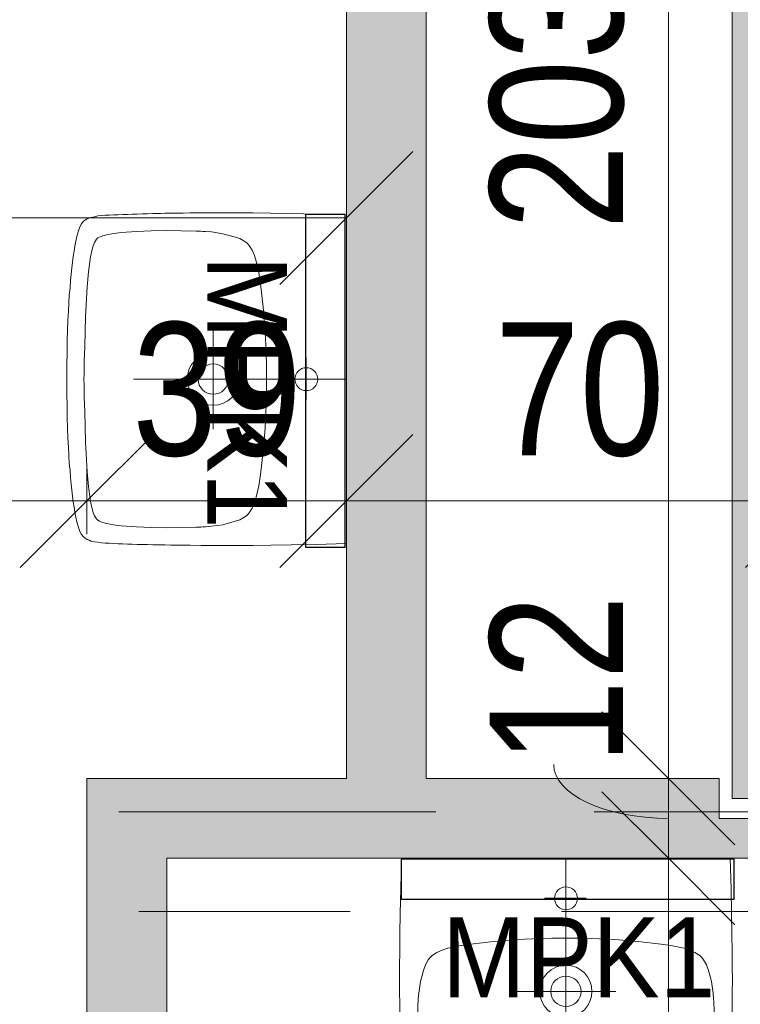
# Model space of a CAD drawing. Header units: centimetres. Extents: x -1737 to 22393, y -8842 to 3838.
# Tile 43 of 65: x -422 to -313, y 874 to 1022. Entities that reach past the tile are written whole.
import ezdxf

# ---------------------------------------------------------------- set-up
doc = ezdxf.new("R2010")
doc.units = ezdxf.units.CM
doc.linetypes.add('Oś', pattern=[222.25, 127, -31.75, 31.75, -31.75])
doc.linetypes.add('Ukryte', pattern=[71.438, 47.625, -23.813])
for name, color, linetype, lineweight in [('A-ANNO-DIMS', 211, 'Continuous', 13), ('A-ANNO-DIMS-100', 211, 'Continuous', 13), ('A-DETL-HDLN', 90, 'Ukryte', 9), ('A-WALL', 113, 'Continuous', 13), ('A-WALL-PATT', 111, 'Continuous', 13), ('P-SANR-FIXT', 6, 'Continuous', 9), ('S-GRID', 1, 'Continuous', 13)]:
    doc.layers.add(name, color=color, linetype=linetype, lineweight=lineweight)
doc.layers.add('E_oprawy', color=12, linetype='Continuous')
doc.styles.add('Arial', font='arial.ttf', dxfattribs={"width": 0.9, "height": 18})
doc.styles.add('Arial Narrow_2', font='ARIALN.TTF', dxfattribs={"height": 20})
doc.dimstyles.new('Diagonal_1_100__0__wewnętrzne', dxfattribs={"dimscale": 30.48, "dimtxt": 20.468619, "dimasz": 0.656168, "dimexe": 0.164042, "dimexo": 0.0625, "dimgap": 0.032808, "dimtad": 1, "dimdec": 0, "dimdsep": 46, "dimtxsty": 'Arial Narrow_2', "dimblk1": 'OBLIQUE', "dimblk2": 'OBLIQUE', "dimsah": 1, "dimcen": 0.09, "dimazin": 0, "dimtfac": 1, "dimtdec": 4, "dimtix": 1, "dimtmove": 0, "dimatfit": 3, "dimfxl": 0, "dimtvp": 1, "dimtolj": 1, "dimtzin": 0, "dimarcsym": 0})
doc.dimstyles.new('Diagonal_1_100__0__wewnętrzne_1', dxfattribs={"dimscale": 30.48, "dimtxt": 20.468619, "dimasz": 0.656168, "dimexe": 0.164042, "dimexo": 0.0625, "dimgap": 0.032808, "dimtad": 1, "dimdec": 0, "dimdsep": 46, "dimtxsty": 'Arial Narrow_2', "dimblk1": 'OBLIQUE', "dimblk2": 'OBLIQUE', "dimsah": 1, "dimcen": 0.09, "dimazin": 0, "dimtfac": 1, "dimtdec": 4, "dimtix": 1, "dimtmove": 1, "dimatfit": 3, "dimfxl": 0, "dimtvp": 1, "dimtolj": 1, "dimtzin": 0, "dimarcsym": 0})
doc.dimstyles.new('Diagonal_1_100__0__wewnętrzne_2', dxfattribs={"dimscale": 30.48, "dimtxt": 20.468619, "dimasz": 0.656168, "dimexe": 0.164042, "dimexo": 0.0625, "dimgap": 0.032808, "dimtad": 1, "dimdec": 0, "dimdsep": 46, "dimtxsty": 'Arial Narrow_2', "dimblk1": 'OBLIQUE', "dimblk2": 'OBLIQUE', "dimsah": 1, "dimcen": 0.09, "dimazin": 0, "dimtfac": 1, "dimtdec": 4, "dimtix": 1, "dimtmove": 2, "dimatfit": 3, "dimfxl": 0, "dimtvp": 1, "dimtolj": 1, "dimtzin": 0, "dimarcsym": 0})

# ---------------------------------------------------------------- blocks, each defined once
blk = doc.blocks.new('Umywalka koło Nova Pro - Pro 50-1205816-3_piętro I __3_90 m_ - stan projektowany')
at = {"layer": 'P-SANR-FIXT'}
for p, q in [((-4.2, 47.25), (-3.27, 47.36)), ((-3.27, 47.36), (-4.2, 47.25)), ((-3.27, 47.36), (-2.28, 47.44)), ((-2.28, 47.44), (-3.27, 47.36)), ((-2.28, 47.44), (-1.24, 47.52)), ((-1.24, 47.52), (-2.28, 47.44)), ((-1.24, 47.52), (-0.15, 47.63)), ((-0.15, 47.63), (-1.24, 47.52)), ((-0.15, 47.63), (1.05, 47.71)), ((1.05, 47.71), (-0.15, 47.63)), ((1.05, 47.71), (2.3, 47.76)), ((2.3, 47.76), (1.05, 47.71)), ((2.3, 47.76), (3.66, 47.84)), ((3.66, 47.84), (2.3, 47.76)), ((3.66, 47.84), (5.12, 47.89)), ((5.12, 47.89), (3.66, 47.84)), ((5.12, 47.89), (6.72, 47.95)), ((6.72, 47.95), (5.12, 47.89)), ((6.72, 47.95), (8.45, 47.97)), ((8.45, 47.97), (6.72, 47.95)), ((8.45, 47.97), (10.4, 48)), ((10.4, 48), (8.45, 47.97)), ((10.4, 48), (14.63, 48)), ((14.63, 48), (10.4, 48)), ((14.63, 48), (16.55, 47.97)), ((16.55, 47.97), (14.63, 48)), ((16.55, 47.97), (18.31, 47.95)), ((18.31, 47.95), (16.55, 47.97)), ((18.31, 47.95), (19.88, 47.89)), ((19.88, 47.89), (18.31, 47.95)), ((19.88, 47.89), (21.34, 47.84)), ((21.34, 47.84), (19.88, 47.89)), ((21.34, 47.84), (22.7, 47.76)), ((22.7, 47.76), (21.34, 47.84)), ((22.7, 47.76), (23.98, 47.71)), ((23.98, 47.71), (22.7, 47.76)), ((23.98, 47.71), (25.15, 47.63)), ((25.15, 47.63), (23.98, 47.71)), ((25.15, 47.63), (26.24, 47.52)), ((26.24, 47.52), (25.15, 47.63)), ((26.24, 47.52), (27.31, 47.44)), ((27.31, 47.44), (26.24, 47.52)), ((27.31, 47.44), (28.29, 47.36)), ((28.29, 47.36), (27.31, 47.44)), ((28.29, 47.36), (29.23, 47.25)), ((29.23, 47.25), (28.29, 47.36)), ((-10.8, 45.84), (-10.24, 46.11)), ((-10.24, 46.11), (-10.8, 45.84)), ((-10.24, 46.11), (-9.61, 46.32)), ((-9.61, 46.32), (-10.24, 46.11)), ((-9.61, 46.32), (-8.94, 46.51)), ((-8.94, 46.51), (-9.61, 46.32)), ((-8.94, 46.51), (-8.25, 46.64)), ((-8.25, 46.64), (-8.94, 46.51)), ((-8.25, 46.64), (-7.5, 46.8)), ((-7.5, 46.8), (-8.25, 46.64)), ((-7.5, 46.8), (-6.73, 46.91)), ((-6.73, 46.91), (-7.5, 46.8)), ((-6.73, 46.91), (-5.93, 47.04)), ((-5.93, 47.04), (-6.73, 46.91)), ((-5.93, 47.04), (-5.1, 47.15)), ((-5.1, 47.15), (-5.93, 47.04)), ((-5.1, 47.15), (-4.2, 47.25)), ((-4.2, 47.25), (-5.1, 47.15)), ((29.23, 47.25), (30.1, 47.15)), ((30.1, 47.15), (29.23, 47.25)), ((30.1, 47.15), (30.93, 47.04)), ((30.93, 47.04), (30.1, 47.15)), ((30.93, 47.04), (31.76, 46.91)), ((31.76, 46.91), (30.93, 47.04)), ((31.76, 46.91), (32.5, 46.8)), ((32.5, 46.8), (31.76, 46.91)), ((32.5, 46.8), (33.25, 46.64)), ((33.25, 46.64), (32.5, 46.8)), ((33.25, 46.64), (33.97, 46.51)), ((33.97, 46.51), (33.25, 46.64)), ((33.97, 46.51), (34.63, 46.32)), ((34.63, 46.32), (33.97, 46.51)), ((34.63, 46.32), (35.24, 46.11)), ((35.24, 46.11), (34.63, 46.32)), ((35.24, 46.11), (35.8, 45.84)), ((35.8, 45.84), (35.24, 46.11)), ((-11.82, 44.38), (-11.71, 44.67)), ((-11.6, 44.96), (-11.79, 44.38)), ((-11.71, 44.67), (-11.6, 44.96)), ((-11.6, 44.96), (-11.26, 45.47)), ((-11.26, 45.47), (-11.6, 44.96)), ((-11.26, 45.47), (-10.8, 45.84)), ((-10.8, 45.84), (-11.26, 45.47)), ((-6.97, 44.22), (-5.88, 44.43)), ((-5.88, 44.43), (-3.64, 44.75)), ((-3.64, 44.75), (-1.4, 44.94)), ((-1.4, 44.94), (3.1, 45.18)), ((3.1, 45.18), (7.6, 45.31)), ((7.6, 45.31), (9.86, 45.39)), ((9.86, 45.39), (11.04, 45.42)), ((11.04, 45.42), (11.7, 45.42)), ((11.7, 45.42), (12.5, 45.44)), ((12.5, 45.44), (13.3, 45.42)), ((13.3, 45.42), (13.99, 45.42)), ((13.99, 45.42), (15.14, 45.39)), ((15.14, 45.39), (17.4, 45.31)), ((17.4, 45.31), (21.9, 45.18)), ((21.9, 45.18), (26.4, 44.94)), ((26.4, 44.94), (28.64, 44.75)), ((28.64, 44.75), (30.88, 44.43)), ((30.88, 44.43), (31.97, 44.22)), ((35.8, 45.84), (36.28, 45.47)), ((36.28, 45.47), (35.8, 45.84)), ((36.28, 45.47), (36.6, 44.96)), ((36.6, 44.96), (36.28, 45.47)), ((36.6, 44.96), (36.82, 44.38)), ((-12.08, 42.81), (-12, 43.37)), ((-12, 43.37), (-11.92, 43.87)), ((-11.92, 43.87), (-11.82, 44.38)), ((-9.05, 42.59), (-8.86, 43.1)), ((-8.86, 43.1), (-8.7, 43.34)), ((-8.7, 43.34), (-8.51, 43.55)), ((-8.51, 43.55), (-8.03, 43.85)), ((-8.03, 43.85), (-7.53, 44.06)), ((-7.53, 44.06), (-6.97, 44.22)), ((31.97, 44.22), (32.53, 44.06)), ((32.53, 44.06), (33.06, 43.85)), ((33.06, 43.85), (33.54, 43.55)), ((33.54, 43.55), (33.73, 43.34)), ((33.73, 43.34), (33.86, 43.1)), ((33.86, 43.1), (34.07, 42.59)), ((36.82, 44.38), (36.92, 43.87)), ((36.92, 43.87), (37.03, 43.37)), ((37.03, 43.37), (37.08, 42.81)), ((-12.19, 40.94), (-12.16, 41.58)), ((-12.16, 41.58), (-12.14, 42.22)), ((-12.14, 42.22), (-12.08, 42.81)), ((-9.39, 40.94), (-9.21, 42.03)), ((-9.21, 42.03), (-9.05, 42.59)), ((34.07, 42.59), (34.21, 42.03)), ((34.21, 42.03), (34.39, 40.94)), ((37.08, 42.81), (37.14, 42.22)), ((37.14, 42.22), (37.16, 41.58)), ((37.16, 41.58), (37.19, 40.94)), ((-12.24, 39.61), (-12.22, 40.28)), ((-12.22, 40.28), (-12.19, 40.94)), ((-9.53, 39.82), (-9.39, 40.94)), ((34.39, 40.94), (34.53, 39.82)), ((37.19, 40.94), (37.22, 40.28)), ((37.22, 40.28), (37.24, 39.61)), ((-12.3, 38.17), (-12.27, 38.89)), ((-12.27, 38.89), (-12.24, 39.61)), ((-9.71, 37.56), (-9.53, 39.82)), ((34.53, 39.82), (34.71, 37.56)), ((37.24, 39.61), (37.27, 38.89)), ((37.27, 38.89), (37.3, 38.17)), ((-12.35, 36.65), (-12.32, 37.43)), ((-12.32, 37.43), (-12.3, 38.17)), ((-9.79, 35.32), (-9.71, 37.56)), ((12.5, 6), (12.5, 38)), ((34.71, 37.56), (34.82, 35.32)), ((37.3, 38.17), (37.32, 37.43)), ((37.32, 37.43), (37.35, 36.65)), ((-12.38, 35.06), (-12.35, 35.88)), ((-12.35, 35.88), (-12.35, 36.65)), ((37.35, 36.65), (37.35, 35.88)), ((37.35, 35.88), (37.38, 35.06)), ((-12.4, 33.88), (-12.38, 35.06)), ((-9.84, 33.06), (-9.79, 35.32)), ((34.82, 35.32), (34.84, 33.06)), ((37.38, 35.06), (37.4, 33.88)), ((-12.43, 32.39), (-12.4, 33.3)), ((-12.4, 33.3), (-12.4, 33.88)), ((-9.76, 28.56), (-9.84, 33.06)), ((34.84, 33.06), (34.76, 28.56)), ((37.4, 33.88), (37.43, 33.3)), ((37.43, 33.3), (37.43, 32.39)), ((-12.46, 30.5), (-12.43, 31.46)), ((-12.43, 31.46), (-12.43, 32.39)), ((37.43, 32.39), (37.46, 31.46)), ((37.46, 31.46), (37.46, 30.5)), ((-12.46, 29.49), (-12.46, 30.5)), ((37.46, 30.5), (37.48, 29.49)), ((-12.48, 27.81), (-12.46, 29.49)), ((-9.74, 27.87), (-9.76, 28.56)), ((34.76, 28.56), (34.74, 27.87)), ((37.48, 29.49), (37.48, 27.81)), ((-12.48, 26.13), (-12.48, 27.81)), ((-9.71, 27.55), (-9.74, 27.87)), ((-9.69, 27.15), (-9.71, 27.55)), ((-9.61, 26.27), (-9.69, 27.15)), ((34.69, 27.15), (34.63, 26.27)), ((34.71, 27.55), (34.69, 27.15)), ((34.74, 27.87), (34.71, 27.55)), ((37.48, 27.81), (37.51, 26.13)), ((-12.51, 24.3), (-12.48, 26.13)), ((-9.37, 24.54), (-9.61, 26.27)), ((20.01, 26), (5.01, 26)), ((34.63, 26.27), (34.37, 24.54)), ((37.51, 26.13), (37.51, 22.27)), ((-12.48, 22.27), (-12.51, 24.3)), ((-8.91, 22.86), (-9.37, 24.54)), ((34.37, 24.54), (33.91, 22.86)), ((-12.48, 19.98), (-12.48, 22.27)), ((-8.62, 22.03), (-8.91, 22.86)), ((33.91, 22.86), (33.62, 22.03)), ((37.51, 22.27), (37.48, 19.98)), ((-8.19, 21.26), (-8.62, 22.03)), ((-7.93, 20.91), (-8.19, 21.26)), ((-7.61, 20.62), (-7.93, 20.91)), ((32.93, 20.91), (32.61, 20.62)), ((33.19, 21.26), (32.93, 20.91)), ((33.62, 22.03), (33.19, 21.26)), ((-12.45, 17.35), (-12.48, 19.98)), ((-6.89, 20.14), (-7.61, 20.62)), ((-6.09, 19.8), (-6.89, 20.14)), ((-5.24, 19.53), (-6.09, 19.8)), ((-3.53, 19.16), (-5.24, 19.53)), ((30.26, 19.53), (28.56, 19.16)), ((31.09, 19.8), (30.26, 19.53)), ((31.89, 20.14), (31.09, 19.8)), ((32.61, 20.62), (31.89, 20.14)), ((37.48, 19.98), (37.45, 17.35)), ((-1.83, 18.89), (-3.53, 19.16)), ((1.66, 18.49), (-1.83, 18.89)), ((5.15, 18.2), (1.66, 18.49)), ((8.64, 18.06), (5.15, 18.2)), ((10.37, 18.01), (8.64, 18.06)), ((14.63, 18.01), (10.37, 18.01)), ((16.36, 18.06), (14.63, 18.01)), ((19.88, 18.2), (16.36, 18.06)), ((23.34, 18.49), (19.88, 18.2)), ((26.83, 18.89), (23.34, 18.49)), ((28.56, 19.16), (26.83, 18.89)), ((-12.4, 14.28), (-12.45, 17.35)), ((37.45, 17.35), (37.4, 14.28)), ((-12.32, 10.58), (-12.4, 14.28)), ((37.4, 14.28), (37.32, 10.58)), ((15.72, 12.02), (9.46, 12.02)), ((-12.19, 6), (-12.32, 10.58)), ((37.32, 10.58), (37.19, 6))]:
    blk.add_line(p, q, dxfattribs=at)
for centre, radius in [((12.51, 26), 3.92), ((12.51, 26), 2.28), ((12.5, 12.02), 1.72)]:
    blk.add_circle(centre, radius, dxfattribs=at)
blk = doc.blocks.new('DIMBLOCK44-3_piętro I __3_90 m_ - stan projektowany')
at = {"layer": 'A-ANNO-DIMS-100', "transparency": 16777216}
for p, q in [((-592.62, 950.03), (-582.62, 960.03)), ((-411.62, 950.03), (-401.62, 960.03)), ((-592.62, 945.03), (-592.62, 955.03)), ((-411.62, 945.03), (-411.62, 955.03)), ((-592.62, 950.03), (-602.62, 940.03)), ((-592.62, 950.03), (-411.62, 950.03)), ((-592.62, 950.03), (-592.62, 945.03)), ((-411.62, 950.03), (-421.62, 940.03)), ((-411.62, 950.03), (-411.62, 945.03))]:
    blk.add_line(p, q, dxfattribs=at)
at = {"layer": 'A-ANNO-DIMS-100', "color": 0, "transparency": 16777216, "insert": (-517.08, 978.4), "char_height": 20, "width": 45.6158, "attachment_point": 1, "line_spacing_factor": 0.974696, "style": 'Arial Narrow_2'}
blk.add_mtext('181', dxfattribs=at)
blk = doc.blocks.new('_Oblique')
at = {"color": 0, "linetype": 'ByBlock', "lineweight": -2}
blk.add_line((-0.5, -0.5), (0.5, 0.5), dxfattribs=at)
blk = doc.blocks.new('DIMBLOCK45-3_piętro I __3_90 m_ - stan projektowany')
at = {"layer": 'A-ANNO-DIMS-100', "transparency": 16777216}
for p, q in [((-411.62, 950.03), (-401.62, 960.03)), ((-372.62, 950.03), (-362.62, 960.03)), ((-411.62, 945.03), (-411.62, 955.03)), ((-372.62, 955.03), (-372.62, 945.03)), ((-372.62, 950.03), (-372.62, 955.03)), ((-411.62, 950.03), (-421.62, 940.03)), ((-411.62, 950.03), (-372.62, 950.03)), ((-411.62, 950.03), (-411.62, 945.03)), ((-372.62, 950.03), (-382.62, 940.03))]:
    blk.add_line(p, q, dxfattribs=at)
at = {"layer": 'A-ANNO-DIMS-100', "color": 0, "transparency": 16777216, "insert": (-404.79, 976.88), "char_height": 20, "width": 30.4105, "attachment_point": 1, "line_spacing_factor": 0.974696, "style": 'Arial Narrow_2'}
blk.add_mtext('39', dxfattribs=at)
blk = doc.blocks.new('DIMBLOCK46-3_piętro I __3_90 m_ - stan projektowany')
at = {"layer": 'A-ANNO-DIMS-100', "transparency": 16777216}
for p, q in [((-372.62, 950.03), (-362.62, 960.03)), ((-302.62, 950.03), (-292.62, 960.03)), ((-372.62, 955.03), (-372.62, 945.03)), ((-372.62, 950.03), (-372.62, 955.03)), ((-302.62, 955.03), (-302.62, 945.03)), ((-302.62, 950.03), (-302.62, 955.03)), ((-372.62, 950.03), (-382.62, 940.03)), ((-372.62, 950.03), (-302.62, 950.03)), ((-302.62, 950.03), (-312.62, 940.03))]:
    blk.add_line(p, q, dxfattribs=at)
at = {"layer": 'A-ANNO-DIMS-100', "color": 0, "transparency": 16777216, "insert": (-350.29, 976.88), "char_height": 20, "width": 30.4105, "attachment_point": 1, "line_spacing_factor": 0.974696, "style": 'Arial Narrow_2'}
blk.add_mtext('70', dxfattribs=at)
blk = doc.blocks.new('DIMBLOCK216-3_piętro I __3_90 m_ - stan projektowany')
at = {"layer": 'A-ANNO-DIMS-100', "transparency": 16777216}
for p, q in [((-324.22, 896.33), (-334.22, 906.33)), ((-329.22, 896.33), (-319.22, 896.33)), ((-324.22, 896.33), (-329.22, 896.33)), ((-324.22, 431.33), (-324.22, 896.33)), ((-324.22, 896.33), (-314.22, 886.33)), ((-324.22, 431.33), (-334.22, 441.33)), ((-329.22, 431.33), (-319.22, 431.33)), ((-324.22, 431.33), (-329.22, 431.33)), ((-324.22, 431.33), (-314.22, 421.33))]:
    blk.add_line(p, q, dxfattribs=at)
at = {"layer": 'A-ANNO-DIMS-100', "color": 0, "transparency": 16777216, "insert": (-351.07, 644.82), "char_height": 20, "width": 45.6158, "attachment_point": 1, "rotation": 90, "line_spacing_factor": 0.974696, "style": 'Arial Narrow_2'}
blk.add_mtext('465', dxfattribs=at)
blk = doc.blocks.new('DIMBLOCK217-3_piętro I __3_90 m_ - stan projektowany')
at = {"layer": 'A-ANNO-DIMS-100', "transparency": 16777216}
for p, q in [((-324.22, 908.33), (-334.22, 918.33)), ((-329.22, 908.33), (-319.22, 908.33)), ((-324.22, 908.33), (-329.22, 908.33)), ((-324.22, 896.33), (-324.22, 908.33)), ((-324.22, 908.33), (-314.22, 898.33)), ((-324.22, 896.33), (-334.22, 906.33)), ((-329.22, 896.33), (-319.22, 896.33)), ((-324.22, 896.33), (-329.22, 896.33)), ((-324.22, 896.33), (-314.22, 886.33))]:
    blk.add_line(p, q, dxfattribs=at)
blk.add_ellipse((-324.22, 910.42), major_axis=(17.24, 0), ratio=0.469591, start_param=3.141593, end_param=4.712389, dxfattribs=at)
at = {"layer": 'A-ANNO-DIMS-100', "color": 0, "transparency": 16777216, "insert": (-351.07, 910.42), "char_height": 20, "width": 30.4105, "attachment_point": 1, "rotation": 90, "line_spacing_factor": 0.974696, "style": 'Arial Narrow_2'}
blk.add_mtext('12', dxfattribs=at)
blk = doc.blocks.new('DIMBLOCK218-3_piętro I __3_90 m_ - stan projektowany')
at = {"layer": 'A-ANNO-DIMS-100', "transparency": 16777216}
for p, q in [((-324.22, 1111.33), (-334.22, 1121.33)), ((-329.22, 1111.33), (-319.22, 1111.33)), ((-324.22, 1111.33), (-329.22, 1111.33)), ((-324.22, 908.33), (-324.22, 1111.33)), ((-324.22, 1111.33), (-314.22, 1101.33)), ((-324.22, 908.33), (-334.22, 918.33)), ((-329.22, 908.33), (-319.22, 908.33)), ((-324.22, 908.33), (-329.22, 908.33)), ((-324.22, 908.33), (-314.22, 898.33))]:
    blk.add_line(p, q, dxfattribs=at)
at = {"layer": 'A-ANNO-DIMS-100', "color": 0, "transparency": 16777216, "insert": (-351.07, 990.82), "char_height": 20, "width": 45.6158, "attachment_point": 1, "rotation": 90, "line_spacing_factor": 0.974696, "style": 'Arial Narrow_2'}
blk.add_mtext('203', dxfattribs=at)
blk = doc.blocks.new('DIMBLOCK268-3_piętro I __3_90 m_ - stan projektowany')
at = {"layer": 'A-ANNO-DIMS-100', "transparency": 16777216}
for p, q in [((-564.62, 992.57), (-554.62, 1002.57)), ((-372.62, 992.57), (-362.62, 1002.57)), ((-564.62, 997.57), (-564.62, 987.57)), ((-564.62, 992.57), (-564.62, 997.57)), ((-372.62, 987.57), (-372.62, 997.57)), ((-564.62, 992.57), (-574.62, 982.57)), ((-372.62, 992.57), (-564.62, 992.57)), ((-372.62, 992.57), (-382.62, 982.57)), ((-372.62, 992.57), (-372.62, 987.57))]:
    blk.add_line(p, q, dxfattribs=at)
at = {"layer": 'A-ANNO-DIMS-100', "color": 0, "transparency": 16777216, "insert": (-487.63, 1019.42), "char_height": 20, "width": 45.6158, "attachment_point": 1, "line_spacing_factor": 0.974696, "style": 'Arial Narrow_2'}
blk.add_mtext('192', dxfattribs=at)
blk = doc.blocks.new('MPK1')
at = {"layer": 'E_oprawy', "linetype": 'ByBlock'}
blk.add_lwpolyline([(0, 6), (0, 0), (50, 0), (50, 6)], close=True, dxfattribs=at)
at = {"layer": 'E_oprawy'}
blk.add_circle((25, 0), 0.00001, dxfattribs=at)
at = {"layer": 'E_oprawy', "color": 4, "style": 'Arial', "width": 0.9}
blk.add_text('MPK1', height=12, rotation=180, dxfattribs=at).set_placement((43.89, 20.74))

msp = doc.modelspace()

# ---------------------------------------------------------------- hatches: boundary and pattern name
at = {"layer": 'A-WALL-PATT'}
for points in [[(-372.62, 908.33), (-360.62, 908.33), (-360.62, 1123.33), (-372.62, 1123.33), (-372.62, 983.52)], [(-302.62, 917.33), (-302.62, 1115.33), (-314.62, 1115.33), (-314.62, 917.33)], [(-259.78, 905.33), (-147.62, 905.33), (-147.62, 917.33), (-314.62, 917.33), (-314.62, 905.33), (-289.26, 905.33)], [(-360.62, 896.33), (-316.62, 896.33), (-316.62, 908.33), (-399.62, 908.33), (-399.62, 896.33), (-372.62, 896.33)], [(-314.62, 896.33), (-139.62, 896.33), (-139.62, 902.33), (-316.62, 902.33), (-316.62, 896.33)]]:
    msp.add_hatch(color=9, dxfattribs=at).paths.add_polyline_path(points, flags=0)
h = msp.add_hatch(color=9, dxfattribs=at)
h.paths.add_polyline_path([(-411.62, 400.33), (-399.62, 400.33), (-399.62, 502.83), (-411.62, 502.83), (-411.62, 418.33)], flags=0)
h.paths.add_polyline_path([(-411.62, 613.83), (-399.62, 613.83), (-399.62, 908.33), (-411.62, 908.33), (-411.62, 748.67)], flags=0)

# ---------------------------------------------------------------- linework, layer by layer
at = {"layer": 'A-DETL-HDLN'}
msp.add_line((-1192.62, 903.33), (1167.38, 903.33), dxfattribs=at)
msp.add_line((-1192.62, 903.33), (1167.38, 903.33), dxfattribs=at)
at = {"layer": 'A-WALL', "lineweight": 9}
for p, q in [((-372.62, 1123.33), (-372.62, 908.33)), ((-314.62, 1115.33), (-314.62, 905.33)), ((-360.62, 908.33), (-360.62, 1111.33)), ((-411.62, 908.33), (-411.62, 613.83)), ((-372.62, 908.33), (-411.62, 908.33)), ((-316.62, 908.33), (-360.62, 908.33)), ((-316.62, 902.33), (-316.62, 908.33)), ((-314.62, 905.33), (-147.62, 905.33)), ((-145.62, 902.33), (-316.62, 902.33)), ((-399.62, 613.83), (-399.62, 896.33)), ((-399.62, 896.33), (-32.62, 896.33))]:
    msp.add_line(p, q, dxfattribs=at)
at = {"layer": 'S-GRID', "linetype": 'Oś'}
msp.add_line((1342.46, 888.33), (-1368.76, 888.33), dxfattribs=at)

# ---------------------------------------------------------------- block references
at = {"layer": 'E_oprawy'}
for p, rotation in [((-372.78, 943.06), 90.00000000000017), ((-314.36, 896.17), 180)]:
    msp.add_blockref('MPK1', p, dxfattribs=dict(at, rotation=rotation))
at = {"layer": 'P-SANR-FIXT'}
for p, rotation in [((-366.62, 955.83), 89.99999999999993), ((-327.12, 902.33), 180)]:
    msp.add_blockref('Umywalka koło Nova Pro - Pro 50-1205816-3_piętro I __3_90 m_ - stan projektowany', p, dxfattribs=dict(at, rotation=rotation))

# ---------------------------------------------------------------- dimensions: what is measured, and where the dimension line sits
at = {"layer": 'A-ANNO-DIMS'}
for base, p1, p2, angle, override, picture, middle in [((-324.22, 1111.33), (-329.22, 908.33), (-329.22, 1111.33), 90, {"dimpost": '<>', "dimfxl": 203}, 'DIMBLOCK218-3_piętro I __3_90 m_ - stan projektowany', (-335.43, 1009.83)), ((-564.62, 992.57), (-372.62, 987.57), (-564.62, 997.57), 0, {"dimpost": '<>', "dimfxl": 192.26024}, 'DIMBLOCK268-3_piętro I __3_90 m_ - stan projektowany', (-468.62, 1003.78)), ((-372.62, 950.03), (-411.62, 945.03), (-372.62, 955.03), 0, {"dimpost": '<>', "dimfxl": 40.261644}, 'DIMBLOCK45-3_piętro I __3_90 m_ - stan projektowany', (-392.12, 961.24)), ((-302.62, 950.03), (-372.62, 955.03), (-302.62, 955.03), 0, {"dimpost": '<>', "dimfxl": 70}, 'DIMBLOCK46-3_piętro I __3_90 m_ - stan projektowany', (-337.62, 961.24)), ((-324.22, 896.33), (-329.22, 431.33), (-329.22, 896.33), 90, {"dimpost": '<>', "dimfxl": 465}, 'DIMBLOCK216-3_piętro I __3_90 m_ - stan projektowany', (-335.43, 663.83))]:
    dim = msp.add_linear_dim(base=base, p1=p1, p2=p2, angle=angle, dimstyle='Diagonal_1_100__0__wewnętrzne', override=override, dxfattribs=at)
    dim.commit()
    dim.dimension.update_dxf_attribs({"geometry": picture, "text_midpoint": middle})
dim = msp.add_linear_dim(base=(-411.62, 950.03), p1=(-592.62, 945.03), p2=(-411.62, 945.03), angle=0, dimstyle='Diagonal_1_100__0__wewnętrzne_2', override={"dimpost": '<>', "dimfxl": 181}, dxfattribs=at)
dim.commit()
dim.dimension.update_dxf_attribs({"geometry": 'DIMBLOCK44-3_piętro I __3_90 m_ - stan projektowany', "text_midpoint": (-494.28, 965.06), "dimtype": 160})
dim = msp.add_linear_dim(base=(-324.22, 908.33), p1=(-329.22, 896.33), p2=(-329.22, 908.33), angle=90, dimstyle='Diagonal_1_100__0__wewnętrzne_1', override={"dimpost": '<>', "dimfxl": 12}, dxfattribs=at)
dim.commit()
dim.dimension.update_dxf_attribs({"geometry": 'DIMBLOCK217-3_piętro I __3_90 m_ - stan projektowany', "text_midpoint": (-337.73, 925.63), "dimtype": 160, "text_rotation": 90})

doc.saveas('drawing.dxf')
